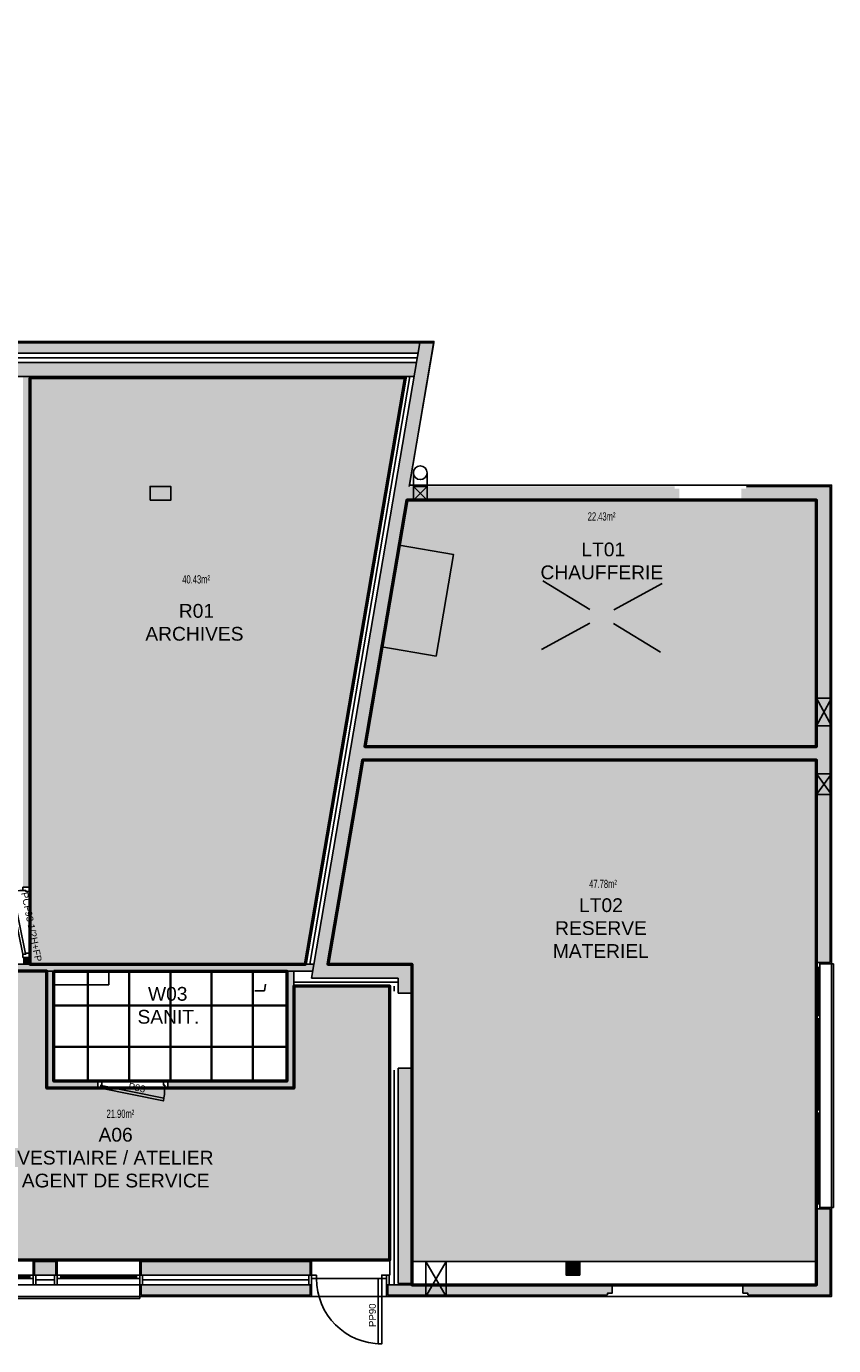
# Model space of a CAD drawing. Header units: millimetres. Extents: x -5134.9 to -5068.1, y -904.9 to -856.8.
# Tile 14 of 14: x -5079.9 to -5068.1, y -881.6 to -862.4. Entities that reach past the tile are written whole.
import ezdxf

# ---------------------------------------------------------------- set-up
doc = ezdxf.new("R2010")
doc.units = ezdxf.units.MM
doc.linetypes.add('CACHE', pattern=[9.524999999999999, 6.35, -3.175])
for name, color, linetype in [('D-CLDIST', 3, 'Continuous'), ('D-CLDOUB', 2, 'Continuous'), ('D-ISOLAT', 104, 'Continuous'), ('H-CLOISON', 20, 'Continuous'), ('H-PAROIS', 9, 'Continuous'), ('O-MENUISEXT', 1, 'Continuous'), ('O-MENUISINT', 6, 'Continuous'), ('P-PLAF. PLACO', 60, 'Continuous'), ('R-TEXTE2', 1, 'Continuous'), ('S-ELTVUS', 195, 'Continuous'), ('S-MACON', 4, 'Continuous'), ('T-DIVERS', 52, 'Continuous'), ('T-TEXTE SURFACE', 31, 'Continuous'), ('V-ENDUIT', 3, 'Continuous')]:
    doc.layers.add(name, color=color, linetype=linetype)
doc.layers.add('H-FX PLAF 2', color=51, linetype='Continuous', lineweight=35)
doc.layers.add('SU-SURHAB', color=21, linetype='Continuous', lineweight=50, plot=False)
doc.layers.add('SU-SURHOB', color=225, linetype='Continuous', plot=False)
doc.styles.add('AAP Fort', font='swiss.ttf')
doc.styles.add('COTATION', font='arial.ttf', dxfattribs={"width": 0.6})
doc.linetypes.add('ISOLATION', pattern='A,0.00254,-2.54,[134,ltypeshp.shx,S=2.54,R=0,X=-2.54,Y=0],-5.08,[134,ltypeshp.shx,S=2.54,R=180,X=2.54,Y=0],-2.54', length=10.16254)

# ---------------------------------------------------------------- blocks, each defined once
blk = doc.blocks.new('PORTE 90 CLOIS 12 SEMI FERMEE')
blk.add_lwpolyline([(-2, -1.040405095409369e-09), (-2, -6.000000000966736), (-8.000000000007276, -6.000000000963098), (-8, -4.500000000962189), (-12, -4.500000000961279), (-12.00000000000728, -1.033129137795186e-09), (-2.000000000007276, 9.663381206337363e-13)])
for points in [[(-8.081511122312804, -5.303395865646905), (-12, -4.500000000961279), (-30.67895385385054, -95.60486640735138), (-26.76046497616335, -96.40826227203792)], [(-2.000000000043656, -96.00000000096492), (-2.000000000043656, -102.0000000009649), (-12.00000000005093, -102.0000000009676), (-12.00000000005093, -97.50000000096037), (-8.000000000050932, -97.5000000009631), (-8.000000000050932, -96.00000000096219)]]:
    blk.add_lwpolyline(points, close=True)
at = {"ltscale": 25}
blk.add_arc((-12, -4.500000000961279), 92.99999999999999, 258.4133913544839, 270, dxfattribs=at)
blk = doc.blocks.new('Pext_90')
for points in [[(-7, 0), (-12.00000000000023, 0), (-12.00000000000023, 95), (-7, 95)], [(-102.0000000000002, -5), (-109.0000000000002, -5), (-109.0000000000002, 0), (-102.0000000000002, 0)], [(0, -5), (-7, -5), (-7, 0), (0, 0)]]:
    blk.add_lwpolyline(points, close=True)
blk.add_arc((-7, 0), 95, 90, 180)

msp = doc.modelspace()

# ---------------------------------------------------------------- hatches: boundary and pattern name
at = {"layer": 'H-CLOISON'}
for points in [[(-5079.817951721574, -867.5199580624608), (-5079.917951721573, -867.519958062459), (-5079.917951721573, -874.948521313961), (-5079.817951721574, -874.9485213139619)], [(-5075.701652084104, -876.1680631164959), (-5075.684684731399, -876.0685213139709), (-5080.197951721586, -876.0685213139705), (-5080.197951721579, -876.1685213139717)], [(-5079.467951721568, -876.1685213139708), (-5079.567951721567, -876.1685213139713), (-5079.567951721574, -877.7685213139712), (-5079.467951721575, -877.7685213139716)], [(-5075.977951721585, -876.1685213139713), (-5076.077951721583, -876.1685213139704), (-5076.077951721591, -877.7685213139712), (-5075.977951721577, -877.7685213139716)], [(-5078.830451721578, -877.7685213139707), (-5079.567951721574, -877.7685213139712), (-5079.567951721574, -877.8685213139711), (-5078.830451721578, -877.8685213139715)], [(-5075.977951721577, -877.7685213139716), (-5077.810451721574, -877.7685213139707), (-5077.810451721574, -877.8685213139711), (-5075.977951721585, -877.8685213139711)]]:
    msp.add_hatch(color=256, dxfattribs=at).paths.add_polyline_path(points)
msp.add_hatch(color=256, dxfattribs=at).paths.add_polyline_path([(-5079.817951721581, -876.0685213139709), (-5079.817951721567, -875.9685213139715), (-5079.917951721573, -875.9685213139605), (-5079.917951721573, -876.0685213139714)], flags=17)
at = {"layer": 'H-PAROIS', "true_color": 0x002f5f}
h = msp.add_hatch(color=158, dxfattribs=at)
h.dxf.hatch_style = 1
h.paths.add_polyline_path([(-5074.941704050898, -872.8999580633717), (-5074.331476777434, -869.319958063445), (-5070.367317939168, -869.3199580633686), (-5070.367317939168, -869.1499580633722), (-5070.437317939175, -869.1499580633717), (-5070.437317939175, -869.1199580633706), (-5074.297385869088, -869.1199580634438), (-5073.990567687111, -867.319958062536), (-5073.941135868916, -867.0299580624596), (-5074.144020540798, -867.029958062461), (-5074.193452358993, -867.3199580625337), (-5082.337951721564, -867.3199580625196), (-5082.337951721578, -867.5199580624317), (-5074.227543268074, -867.519958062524), (-5075.718775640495, -876.2685213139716), (-5074.457951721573, -876.2685213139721), (-5074.457951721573, -876.4885213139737), (-5074.257951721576, -876.4885213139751), (-5074.257951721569, -876.0685213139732), (-5075.481800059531, -876.0685213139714), (-5074.975794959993, -873.0999580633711), (-5068.37231793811, -873.099958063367), (-5068.372317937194, -876.0485213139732), (-5068.172317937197, -876.0485213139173), (-5068.172317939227, -869.1199580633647), (-5069.397317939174, -869.1199580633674), (-5069.397317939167, -869.1499580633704), (-5069.467317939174, -869.1499580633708), (-5069.467317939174, -869.3199580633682), (-5068.372317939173, -869.3199580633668), (-5068.372317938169, -872.8999580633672)])
h = msp.add_hatch(color=158, dxfattribs=at)
h.dxf.hatch_style = 1
h.paths.add_polyline_path([(-5074.169588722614, -867.1799580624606), (-5074.144020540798, -867.029958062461), (-5082.337951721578, -867.0299580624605), (-5082.337951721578, -867.1799580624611)])
h = msp.add_hatch(color=158, dxfattribs=at)
h.dxf.hatch_style = 1
h.paths.add_polyline_path([(-5078.067951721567, -869.119958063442), (-5078.067951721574, -869.3199580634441), (-5077.767951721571, -869.3199580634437), (-5077.767951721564, -869.119958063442)], flags=17)
h = msp.add_hatch(color=158, dxfattribs=at)
h.dxf.hatch_style = 1
h.paths.add_polyline_path([(-5074.457951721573, -880.7085213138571), (-5074.257951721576, -880.7085213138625), (-5074.257951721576, -877.5785213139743), (-5074.457951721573, -877.5785213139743)])
h = msp.add_hatch(color=158, dxfattribs=at)
h.dxf.hatch_style = 1
h.paths.add_polyline_path([(-5068.372317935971, -880.728521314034), (-5068.172317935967, -880.7285213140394), (-5068.1723179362, -879.6235213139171), (-5068.372317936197, -879.6235213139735)])
h = msp.add_hatch(color=158, dxfattribs=at)
h.dxf.hatch_style = 1
h.paths.add_polyline_path([(-5079.43795172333, -880.5885213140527), (-5079.437951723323, -880.3885213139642), (-5079.747951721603, -880.3885213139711), (-5079.747951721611, -880.5885213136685)])
h = msp.add_hatch(color=158, dxfattribs=at)
h.dxf.hatch_style = 1
h.paths.add_polyline_path([(-5075.737951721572, -880.5885213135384), (-5075.737951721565, -880.3885213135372), (-5078.197951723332, -880.3885213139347), (-5078.197951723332, -880.5885213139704)])
h = msp.add_hatch(color=158, dxfattribs=at)
h.dxf.hatch_style = 1
h.paths.add_polyline_path([(-5071.815134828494, -880.388521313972), (-5072.015134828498, -880.3885213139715), (-5072.015134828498, -880.5885213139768), (-5071.815134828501, -880.5885213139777)])
h = msp.add_hatch(color=158, dxfattribs=at)
h.dxf.hatch_style = 1
h.paths.add_polyline_path([(-5075.73795172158, -880.8785213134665), (-5075.73795172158, -880.7285213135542), (-5078.197951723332, -880.7285213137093), (-5078.197951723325, -880.8785213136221)])
h = msp.add_hatch(color=158, dxfattribs=at)
h.dxf.hatch_style = 1
h.paths.add_polyline_path([(-5071.412317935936, -880.8785213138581), (-5071.412317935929, -880.848521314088), (-5071.342317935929, -880.8485213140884), (-5071.342317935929, -880.728521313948), (-5074.607951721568, -880.7285213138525), (-5074.607951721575, -880.8785213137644)])
h = msp.add_hatch(color=158, dxfattribs=at)
h.dxf.hatch_style = 1
h.paths.add_polyline_path([(-5068.172317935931, -880.8785213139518), (-5068.172317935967, -880.7285213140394), (-5069.442317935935, -880.7285213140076), (-5069.442317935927, -880.8485213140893), (-5069.372317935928, -880.8485213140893), (-5069.372317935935, -880.8785213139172)])
at = {"layer": 'P-PLAF. PLACO'}
h = msp.add_hatch(color=253, dxfattribs=at)
h.dxf.hatch_style = 1
h.paths.add_polyline_path([(-5075.804684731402, -876.0685213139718), (-5074.350953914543, -867.5399580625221), (-5079.817953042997, -867.5399580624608), (-5079.817951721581, -876.0685213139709)])
h = msp.add_hatch(color=253, dxfattribs=at)
h.dxf.hatch_style = 1
h.paths.add_polyline_path([(-5068.372317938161, -872.899958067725), (-5068.37231793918, -869.3199580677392), (-5070.437317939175, -869.3199580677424), (-5074.331476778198, -869.3199580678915), (-5074.941704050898, -872.8999580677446)])
h = msp.add_hatch(color=253, dxfattribs=at)
h.dxf.hatch_style = 1
h.paths.add_polyline_path([(-5068.37231793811, -873.099958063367), (-5074.975794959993, -873.0999580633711), (-5075.481800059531, -876.0685213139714), (-5074.257951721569, -876.0685213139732), (-5074.257951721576, -880.3885213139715), (-5068.372317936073, -880.3885213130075)])
h = msp.add_hatch(color=253, dxfattribs=at)
h.dxf.hatch_style = 1
h.paths.add_polyline_path([(-5074.577951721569, -876.388521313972), (-5075.977951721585, -876.3885213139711), (-5075.977951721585, -877.8685213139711), (-5079.567951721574, -877.8685213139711), (-5079.567951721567, -876.1685213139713), (-5081.317951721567, -876.1685213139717), (-5081.317951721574, -880.3685213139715), (-5074.577951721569, -880.3685213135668)])

# ---------------------------------------------------------------- linework, layer by layer
at = {"layer": 'D-CLDIST'}
for p, q in [((-5079.817951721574, -867.5199580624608), (-5079.817951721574, -874.9485213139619)), ((-5080.197951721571, -876.0685213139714), (-5075.684684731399, -876.0685213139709)), ((-5079.817951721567, -875.9685213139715), (-5079.817951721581, -876.0685213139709)), ((-5080.197951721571, -876.1685213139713), (-5076.077951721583, -876.1685213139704)), ((-5079.567951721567, -876.1685213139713), (-5079.567951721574, -877.8685213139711)), ((-5079.467951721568, -876.1685213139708), (-5079.467951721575, -877.7685213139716)), ((-5076.077951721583, -876.1685213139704), (-5075.701652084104, -876.1680631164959)), ((-5076.077951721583, -876.1685213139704), (-5076.077951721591, -877.7685213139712)), ((-5075.977951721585, -876.1685213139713), (-5075.977951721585, -877.8685213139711)), ((-5078.830451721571, -877.7685213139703), (-5079.467951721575, -877.7685213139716)), ((-5076.077951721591, -877.7685213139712), (-5077.810451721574, -877.7685213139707)), ((-5078.830451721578, -877.8685213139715), (-5079.567951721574, -877.8685213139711)), ((-5075.977951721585, -877.8685213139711), (-5077.810451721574, -877.8685213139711))]:
    msp.add_line(p, q, dxfattribs=at)
at = {"layer": 'D-CLDOUB'}
for p, q in [((-5074.350952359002, -867.5399580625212), (-5079.817951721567, -867.5399580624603)), ((-5075.804684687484, -876.068521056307), (-5074.350953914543, -867.5399580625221)), ((-5078.66795172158, -876.3685213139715), (-5078.667951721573, -876.1685213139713)), ((-5079.467951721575, -876.3685213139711), (-5078.66795172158, -876.3685213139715)), ((-5076.543477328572, -876.4567043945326), (-5076.404301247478, -876.4567043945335)), ((-5076.404301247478, -876.4567043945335), (-5076.387202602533, -876.3563923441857)), ((-5075.977951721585, -876.3885213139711), (-5074.577951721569, -876.388521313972)), ((-5074.577951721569, -876.388521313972), (-5074.577951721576, -876.4885213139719)), ((-5074.577951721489, -877.6085213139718), (-5074.577951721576, -880.5885213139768)), ((-5079.417951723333, -880.3685213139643), (-5079.7679517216, -880.3685213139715)), ((-5079.7679517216, -880.3685213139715), (-5079.7679517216, -880.5885213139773)), ((-5079.417951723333, -880.3685213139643), (-5079.417951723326, -880.5885213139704)), ((-5075.717951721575, -880.3685213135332), (-5078.217951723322, -880.3685213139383)), ((-5078.217951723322, -880.3685213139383), (-5078.217951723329, -880.58852131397)), ((-5075.717951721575, -880.3685213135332), (-5075.717951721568, -880.5885213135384)), ((-5074.587951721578, -880.5885213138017), (-5074.577951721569, -880.5885213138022))]:
    msp.add_line(p, q, dxfattribs=at)
at = {"layer": 'D-ISOLAT', "color": 32, "linetype": 'ISOLATION', "ltscale": 0.005}
for p, q in [((-5082.327951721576, -867.2499580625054), (-5074.181520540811, -867.2499580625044)), ((-5075.743819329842, -876.0685213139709), (-5074.286677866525, -867.5199580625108)), ((-5075.977951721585, -876.3285213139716), (-5074.457951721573, -876.328521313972)), ((-5074.517951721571, -876.3885213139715), (-5074.517951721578, -876.4585213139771)), ((-5074.517951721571, -877.6085213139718), (-5074.517951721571, -880.7285213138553)), ((-5079.467951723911, -880.6585213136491), (-5079.717951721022, -880.6585213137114)), ((-5075.766775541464, -880.6585213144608), (-5078.167951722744, -880.6585213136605))]:
    msp.add_line(p, q, dxfattribs=at)
at = {"layer": 'H-FX PLAF 2', "linetype": 'CACHE'}
for p, q in [((-5078.97295172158, -877.7685213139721), (-5078.97295172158, -876.1685213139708)), ((-5078.372951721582, -877.7685213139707), (-5078.372951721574, -876.1685213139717)), ((-5077.772951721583, -877.7685213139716), (-5077.772951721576, -876.1685213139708)), ((-5077.17295172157, -877.7685213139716), (-5077.17295172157, -876.1685213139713)), ((-5076.572951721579, -877.7685213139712), (-5076.572951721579, -876.1685213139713)), ((-5076.077951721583, -876.6685213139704), (-5079.467951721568, -876.6685213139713)), ((-5076.077951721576, -877.2685213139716), (-5079.467951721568, -877.2685213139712))]:
    msp.add_line(p, q, dxfattribs=at)
msp.add_lwpolyline([(-5081.317951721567, -876.1685213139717), (-5079.567951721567, -876.1685213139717), (-5079.567951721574, -877.8685213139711), (-5075.977951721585, -877.8685213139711), (-5075.977951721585, -876.3885213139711), (-5074.577951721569, -876.388521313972), (-5074.577951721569, -880.3685213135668), (-5081.317951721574, -880.3685213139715), (-5081.317951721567, -876.1685213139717)], dxfattribs=at)
msp.add_lwpolyline([(-5079.467951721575, -877.7685213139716), (-5076.077951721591, -877.7685213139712), (-5076.077951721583, -876.1685213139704), (-5079.467951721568, -876.1685213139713)], close=True, dxfattribs=at)
at = {"layer": 'O-MENUISEXT'}
for p, q in [((-5068.322317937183, -876.0635213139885), (-5068.322317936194, -879.603521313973)), ((-5068.372317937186, -876.1135213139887), (-5068.372317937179, -879.5535213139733)), ((-5068.347317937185, -876.1135213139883), (-5068.34731793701, -876.813521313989)), ((-5068.347317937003, -876.8635213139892), (-5068.347317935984, -878.1835213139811)), ((-5068.34731793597, -878.2335213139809), (-5068.347317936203, -879.5535213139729)), ((-5079.767951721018, -880.638521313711), (-5080.967951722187, -880.6385213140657)), ((-5079.817951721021, -880.6135213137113), (-5080.917951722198, -880.6135213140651)), ((-5078.21795172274, -880.6385213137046), (-5079.417951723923, -880.6385213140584)), ((-5078.267951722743, -880.613521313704), (-5079.367951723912, -880.6135213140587)), ((-5079.727951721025, -880.7285213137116), (-5079.457951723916, -880.7285213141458))]:
    msp.add_line(p, q, dxfattribs=at)
for points in [[(-5068.322317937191, -876.0435213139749), (-5068.322317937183, -876.1135213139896), (-5068.372317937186, -876.1135213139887), (-5068.372317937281, -876.0435213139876)], [(-5068.322317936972, -876.8635213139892), (-5068.322317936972, -876.813521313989), (-5068.372317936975, -876.8135213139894), (-5068.372317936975, -876.8635213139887)], [(-5068.322317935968, -878.2335213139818), (-5068.322317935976, -878.1835213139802), (-5068.372317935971, -878.1835213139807), (-5068.372317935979, -878.2335213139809)], [(-5068.322317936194, -879.6235213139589), (-5068.322317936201, -879.5535213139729), (-5068.372317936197, -879.5535213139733), (-5068.372317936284, -879.6235213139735)], [(-5079.727951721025, -880.7285213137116), (-5081.007951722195, -880.7285213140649), (-5081.007951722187, -880.588521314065), (-5079.727951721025, -880.5885213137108)], [(-5079.767951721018, -880.638521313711), (-5079.817951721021, -880.6385213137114), (-5079.817951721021, -880.5885213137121), (-5079.767951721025, -880.5885213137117)], [(-5079.727951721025, -880.7285213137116), (-5079.727951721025, -880.5885213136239), (-5079.767951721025, -880.5885213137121), (-5079.767951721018, -880.7285213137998)], [(-5079.417951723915, -880.7285213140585), (-5079.417951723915, -880.58852131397), (-5079.457951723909, -880.5885213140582), (-5079.457951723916, -880.7285213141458)], [(-5078.177951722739, -880.7285213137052), (-5079.457951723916, -880.7285213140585), (-5079.457951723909, -880.5885213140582), (-5078.177951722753, -880.588521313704)], [(-5079.417951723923, -880.6385213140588), (-5079.367951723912, -880.6385213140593), (-5079.36795172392, -880.5885213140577), (-5079.417951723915, -880.5885213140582)], [(-5078.21795172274, -880.6385213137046), (-5078.267951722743, -880.638521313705), (-5078.267951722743, -880.5885213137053), (-5078.217951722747, -880.5885213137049)], [(-5078.177951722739, -880.7285213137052), (-5078.177951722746, -880.5885213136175), (-5078.217951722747, -880.5885213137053), (-5078.21795172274, -880.7285213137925)], [(-5075.717951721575, -880.7285213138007), (-5075.717951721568, -880.5885213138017), (-5075.757951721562, -880.5885213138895), (-5075.757951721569, -880.7285213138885)], [(-5074.587951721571, -880.7285213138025), (-5074.587951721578, -880.5885213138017), (-5074.627951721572, -880.5885213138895), (-5074.627951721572, -880.7285213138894)]]:
    msp.add_lwpolyline(points, close=True, dxfattribs=at)
at = {"layer": 'P-PLAF. PLACO', "color": 253}
for points in [[(-5079.817951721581, -876.0685213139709), (-5079.817953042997, -867.5399580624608), (-5074.350953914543, -867.5399580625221), (-5075.804684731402, -876.0685213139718), (-5079.817951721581, -876.0685213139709)], [(-5075.481800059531, -876.0685213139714), (-5074.975794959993, -873.0999580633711), (-5068.37231793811, -873.099958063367), (-5068.372317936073, -880.3885213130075), (-5074.257951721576, -880.3885213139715), (-5074.257951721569, -876.0685213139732), (-5075.481800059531, -876.0685213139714)]]:
    msp.add_lwpolyline(points, dxfattribs=at)
for points in [[(-5079.817953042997, -867.5399580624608), (-5079.817951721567, -876.0685216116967), (-5075.804684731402, -876.0685216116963), (-5074.350953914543, -867.5399580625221), (-5079.817953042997, -867.5399580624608)], [(-5074.331476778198, -869.3199580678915), (-5074.331476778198, -869.3199580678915), (-5074.331476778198, -869.3199580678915), (-5074.941704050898, -872.8999580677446), (-5068.372317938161, -872.899958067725), (-5068.37231793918, -869.3199580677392), (-5070.437317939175, -869.3199580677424)]]:
    msp.add_lwpolyline(points, close=True, dxfattribs=at)
at = {"layer": 'S-ELTVUS'}
for p, q in [((-5072.35189123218, -870.4944735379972), (-5071.667247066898, -870.9083121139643)), ((-5071.320694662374, -870.915657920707), (-5070.619129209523, -870.5312025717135)), ((-5072.373042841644, -871.4923409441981), (-5071.671477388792, -871.1078855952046)), ((-5071.324924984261, -871.1152314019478), (-5070.640280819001, -871.5290699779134)), ((-5068.152317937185, -876.0635213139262), (-5068.122317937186, -876.0635213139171, 0.02999999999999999)), ((-5068.122317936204, -879.6035213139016, 0.02999999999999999), (-5068.122317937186, -876.0635213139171, 0.02999999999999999)), ((-5068.152317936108, -879.6035213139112), (-5068.122317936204, -879.603521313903, 0.02999999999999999)), ((-5079.767951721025, -880.3685213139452), (-5080.967951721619, -880.3685213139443)), ((-5078.217951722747, -880.3685213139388), (-5079.417951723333, -880.3685213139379)), ((-5075.647951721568, -880.6385213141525), (-5074.697951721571, -880.6385213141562)), ((-5078.217951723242, -880.9285213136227), (-5078.217951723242, -880.898521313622)), ((-5071.292317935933, -880.8985213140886), (-5069.49231793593, -880.8985213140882)), ((-5078.217951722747, -880.928521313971), (-5080.967951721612, -880.9285213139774)), ((-5078.217951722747, -880.928521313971), (-5078.217951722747, -880.928521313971))]:
    msp.add_line(p, q, dxfattribs=at)
msp.add_lwpolyline([(-5073.906553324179, -871.5881007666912), (-5073.6545068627, -870.1094281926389), (-5074.443132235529, -869.9750034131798), (-5074.695178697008, -871.4536759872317)], close=True, dxfattribs=at)
at = {"layer": 'S-MACON'}
for p, q in [((-5073.941135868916, -867.0299580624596), (-5082.337951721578, -867.0299580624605)), ((-5074.144020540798, -867.029958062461), (-5075.718775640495, -876.2685213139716)), ((-5073.941135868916, -867.0299580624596), (-5074.297385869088, -869.1199580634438)), ((-5074.169588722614, -867.1799580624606), (-5082.337951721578, -867.1799580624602)), ((-5074.193452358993, -867.3199580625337), (-5082.337951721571, -867.3199580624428)), ((-5074.227543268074, -867.519958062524), (-5082.337951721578, -867.5199580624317)), ((-5069.39231793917, -869.1199580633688), (-5068.172317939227, -869.1199580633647)), ((-5068.172317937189, -876.0435213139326), (-5068.172317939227, -869.1199580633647)), ((-5074.331476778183, -869.319958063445), (-5074.941704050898, -872.8999580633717)), ((-5074.331476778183, -869.319958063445), (-5070.362317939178, -869.3199580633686)), ((-5068.372317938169, -872.8999580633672), (-5068.372317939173, -869.3199580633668)), ((-5074.941704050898, -872.8999580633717), (-5068.372317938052, -872.8999580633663)), ((-5074.975794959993, -873.0999580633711), (-5075.481800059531, -876.0685213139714)), ((-5074.975794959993, -873.0999580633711), (-5068.372317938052, -873.0999580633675)), ((-5068.372317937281, -876.0435213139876), (-5068.37231793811, -873.099958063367)), ((-5075.481800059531, -876.0685213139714), (-5074.257951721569, -876.0685213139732)), ((-5074.257951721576, -876.4885213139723), (-5074.257951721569, -876.0685213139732)), ((-5068.372317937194, -876.0435213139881), (-5068.172317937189, -876.0435213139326)), ((-5075.718775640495, -876.2685213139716), (-5074.457951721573, -876.2685213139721)), ((-5074.457951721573, -876.2685213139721), (-5074.457951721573, -876.4885213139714)), ((-5074.257951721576, -876.4885213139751), (-5074.457951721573, -876.4885213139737)), ((-5074.457951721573, -877.5785213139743), (-5074.457951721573, -880.7085213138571)), ((-5074.457951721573, -877.5785213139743), (-5074.257951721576, -877.5785213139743)), ((-5074.257951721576, -880.7085213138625), (-5074.257951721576, -877.5785213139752)), ((-5068.372317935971, -880.728521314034), (-5068.372317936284, -879.6235213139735)), ((-5068.372317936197, -879.6235213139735), (-5068.1723179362, -879.6235213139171)), ((-5068.172317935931, -880.8785213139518), (-5068.1723179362, -879.6235213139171)), ((-5079.437951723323, -880.3885213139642), (-5079.747951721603, -880.3885213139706)), ((-5079.747951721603, -880.3885213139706), (-5079.747951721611, -880.5885213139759)), ((-5079.437951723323, -880.3885213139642), (-5079.43795172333, -880.5885213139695)), ((-5075.737951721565, -880.3885213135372), (-5078.197951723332, -880.3885213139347)), ((-5078.197951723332, -880.3885213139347), (-5078.197951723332, -880.58852131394)), ((-5075.737951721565, -880.3885213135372), (-5075.737951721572, -880.5885213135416)), ((-5079.43795172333, -880.5885213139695), (-5079.747951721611, -880.5885213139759)), ((-5075.737951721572, -880.5885213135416), (-5078.197951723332, -880.58852131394)), ((-5074.257951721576, -880.7085213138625), (-5074.457951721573, -880.7085213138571)), ((-5075.73795172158, -880.7285213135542), (-5078.197951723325, -880.7285213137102)), ((-5078.197951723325, -880.7285213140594), (-5078.197951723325, -880.8785213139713)), ((-5075.73795172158, -880.8785213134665), (-5078.197951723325, -880.8785213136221)), ((-5075.737951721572, -880.7285213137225), (-5075.73795172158, -880.8785213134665)), ((-5071.342317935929, -880.7285213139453), (-5074.607951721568, -880.7285213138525)), ((-5074.607951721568, -880.7285213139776), (-5074.607951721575, -880.8785213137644)), ((-5071.412317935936, -880.8785213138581), (-5074.607951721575, -880.8785213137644)), ((-5068.372317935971, -880.728521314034), (-5069.442317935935, -880.7285213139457)), ((-5068.172317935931, -880.8785213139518), (-5069.372317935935, -880.8785213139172))]:
    msp.add_line(p, q, dxfattribs=at)
for points in [[(-5078.067951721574, -869.3199580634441), (-5077.767951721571, -869.3199580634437), (-5077.767951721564, -869.119958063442), (-5078.067951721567, -869.119958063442)], [(-5072.015134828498, -880.3885213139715), (-5071.815134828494, -880.388521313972), (-5071.815134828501, -880.5885213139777), (-5072.015134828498, -880.5885213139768)]]:
    msp.add_lwpolyline(points, close=True, dxfattribs=at)
for points in [[(-5071.412317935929, -880.8735213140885), (-5071.412317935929, -880.848521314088), (-5071.342317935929, -880.8485213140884), (-5071.342317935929, -880.7285213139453)], [(-5069.372317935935, -880.8735213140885), (-5069.372317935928, -880.8485213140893), (-5069.442317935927, -880.8485213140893), (-5069.442317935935, -880.7285213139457)]]:
    msp.add_lwpolyline(points, dxfattribs=at)
at = {"layer": 'SU-SURHAB'}
for points in [[(-5079.817953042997, -867.5399580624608), (-5079.817951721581, -876.0685213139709), (-5075.804684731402, -876.0685213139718), (-5074.350952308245, -867.5399580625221), (-5079.817953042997, -867.5399580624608)], [(-5074.331476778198, -869.3199580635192), (-5074.331476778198, -869.3199580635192), (-5074.331476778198, -869.3199580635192), (-5074.941704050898, -872.8999580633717), (-5068.372317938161, -872.8999580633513), (-5068.372317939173, -869.3199580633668), (-5070.462317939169, -869.31995806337)], [(-5075.0613279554, -873.6017516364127), (-5075.481800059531, -876.0685213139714), (-5074.257951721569, -876.0685213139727), (-5074.257951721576, -880.728521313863), (-5068.372317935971, -880.728521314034), (-5068.372317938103, -873.0999583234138), (-5074.975794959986, -873.0999583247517)], [(-5081.317951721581, -880.3685213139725), (-5074.577951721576, -880.3685213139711), (-5074.577951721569, -876.388521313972), (-5075.977951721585, -876.3885213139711), (-5075.977951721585, -877.8685213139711), (-5079.567951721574, -877.8685213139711), (-5079.567951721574, -876.1685215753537), (-5081.317951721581, -876.168521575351)], [(-5079.467951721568, -876.1685213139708), (-5076.077951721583, -876.1685213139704), (-5076.077951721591, -877.7685213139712), (-5079.467951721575, -877.7685213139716)]]:
    msp.add_lwpolyline(points, close=True, dxfattribs=at)
at = {"layer": 'SU-SURHOB'}
msp.add_lwpolyline([(-5109.988872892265, -879.7956902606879), (-5097.427953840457, -879.7956902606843), (-5097.42795384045, -894.0285216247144), (-5102.517953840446, -894.0285213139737), (-5102.517953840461, -904.9385213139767), (-5097.207953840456, -904.938521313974), (-5097.207953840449, -901.7985265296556), (-5091.947956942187, -901.7985213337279), (-5091.947953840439, -904.938521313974), (-5091.707953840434, -904.938521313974), (-5091.707953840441, -904.1685213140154), (-5074.29795172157, -904.1685213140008), (-5074.29795172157, -904.9385213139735), (-5074.057951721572, -904.938521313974), (-5074.057951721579, -891.6485213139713), (-5091.727953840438, -891.6485213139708), (-5091.727953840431, -880.8985213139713), (-5068.152317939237, -880.8985213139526), (-5068.152317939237, -869.0999580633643), (-5074.293976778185, -869.0999580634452), (-5073.937726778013, -867.0099580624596), (-5103.487958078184, -867.0099580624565), (-5103.487958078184, -862.4299580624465), (-5112.40266665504, -862.4299580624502)], dxfattribs=at)
at = {"layer": 'T-DIVERS'}
for p, q in [((-5074.236301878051, -869.1199580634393), (-5074.236301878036, -868.9199580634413)), ((-5074.036301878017, -869.1199580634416), (-5074.036301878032, -868.9199580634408))]:
    msp.add_line(p, q, dxfattribs=at)
at = {"layer": 'T-DIVERS', "linetype": 'CACHE'}
for p, q in [((-5074.236301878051, -869.1199580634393), (-5074.036301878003, -869.3199580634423)), ((-5074.036301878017, -869.1199580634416), (-5074.236301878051, -869.31995806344)), ((-5068.37231793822, -872.1999580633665), (-5068.152317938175, -872.5999580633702)), ((-5068.152317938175, -872.1999580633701), (-5068.372317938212, -872.5999580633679)), ((-5068.372317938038, -873.2999580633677), (-5068.152317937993, -873.5999580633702)), ((-5068.152317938, -873.29995806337), (-5068.372317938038, -873.599958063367)), ((-5073.757951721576, -880.388521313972), (-5074.057951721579, -880.8985213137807)), ((-5073.757951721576, -880.8985213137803), (-5074.057951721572, -880.388521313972))]:
    msp.add_line(p, q, dxfattribs=at)
for points in [[(-5074.236301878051, -869.31995806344), (-5074.036301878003, -869.3199580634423), (-5074.036301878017, -869.1199580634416), (-5074.236301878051, -869.1199580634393)], [(-5068.372317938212, -872.5999580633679), (-5068.152317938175, -872.5999580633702), (-5068.152317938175, -872.1999580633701), (-5068.37231793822, -872.1999580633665)], [(-5068.372317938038, -873.599958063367), (-5068.152317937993, -873.5999580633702), (-5068.152317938, -873.29995806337), (-5068.372317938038, -873.2999580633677)], [(-5074.057951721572, -880.388521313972), (-5074.057951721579, -880.8985213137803), (-5073.757951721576, -880.8985213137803), (-5073.757951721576, -880.3885213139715)]]:
    msp.add_lwpolyline(points, close=True, dxfattribs=at)
at = {"layer": 'T-DIVERS'}
msp.add_circle((-5074.13630187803, -868.9199580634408), 0.09999999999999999, dxfattribs=at)
at = {"layer": 'V-ENDUIT'}
for p, q in [((-5073.937726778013, -867.0099580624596), (-5082.357951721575, -867.0099580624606)), ((-5073.941135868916, -867.0299580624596), (-5073.937726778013, -867.0099580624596)), ((-5074.293976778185, -869.0999580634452), (-5070.407317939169, -869.0999580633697)), ((-5069.392317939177, -869.0999580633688), (-5068.152317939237, -869.0999580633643)), ((-5068.152317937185, -876.0635213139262), (-5068.152317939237, -869.0999580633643)), ((-5068.322317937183, -876.0635213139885), (-5068.152317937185, -876.0635213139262)), ((-5068.322317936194, -879.6035213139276), (-5068.152317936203, -879.6035213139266)), ((-5068.152317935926, -880.8985213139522), (-5068.152317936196, -879.603521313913)), ((-5078.217951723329, -880.7285213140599), (-5078.217951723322, -880.898521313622)), ((-5075.717951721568, -880.898521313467), (-5078.217951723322, -880.898521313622)), ((-5075.717951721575, -880.7285213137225), (-5075.717951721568, -880.898521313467)), ((-5074.627951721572, -880.728521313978), (-5074.627951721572, -880.8985213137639)), ((-5071.412317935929, -880.8985213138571), (-5074.627951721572, -880.8985213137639)), ((-5068.152317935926, -880.8985213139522), (-5069.372317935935, -880.8985213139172))]:
    msp.add_line(p, q, dxfattribs=at)

# ---------------------------------------------------------------- block references
at = {"layer": 'O-MENUISEXT', "xscale": -0.009999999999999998, "yscale": 0.009999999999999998, "zscale": 0.009999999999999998, "rotation": 180}
msp.add_blockref('Pext_90', (-5074.627951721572, -880.6385213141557), dxfattribs=at)
at = {"layer": 'O-MENUISINT', "yscale": 0.009999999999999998, "zscale": 0.009999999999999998}
for p, xscale, rotation in [((-5079.797951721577, -875.968521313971), -0.01, 180), ((-5078.830451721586, -877.7485213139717), 0.009999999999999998, 89.9999999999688)]:
    msp.add_blockref('PORTE 90 CLOIS 12 SEMI FERMEE', p, dxfattribs=dict(at, xscale=xscale, rotation=rotation))

# ---------------------------------------------------------------- texts
at = {"layer": 'O-MENUISEXT', "insert": (-5074.832110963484, -881.1719407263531), "char_height": 0.09999999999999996, "width": 0.8999999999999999, "attachment_point": 5, "rotation": 90.00000000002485, "style": 'AAP Fort'}
msp.add_mtext('PP90', dxfattribs=at)
at = {"layer": 'O-MENUISINT', "attachment_point": 5, "style": 'AAP Fort'}
for s, insert, char_height, width, rotation in [('PCF93 1/2H+FP', (-5079.793206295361, -875.5250894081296), 0.09999999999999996, 1.15329226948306, 281.5866086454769), ('P93', (-5078.25852188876, -877.8629637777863), 0.09999999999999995, 1.609714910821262, 348.4133913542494)]:
    msp.add_mtext(s, dxfattribs=dict(at, insert=insert, char_height=char_height, width=width, rotation=rotation))
at = {"layer": 'R-TEXTE2', "char_height": 0.2, "attachment_point": 4, "style": 'AAP Fort'}
for s, insert, width in [('\\pi0.55954;{\\fArial|b0|i0|c0|p34;LT01\\P\\pi-0.036031;CHAUFFERIE}', (-5072.351790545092, -870.2039021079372), 1.684145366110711), ('\\pi0.62243;{\\fArial|b0|i0|c0|p34;R01\\P\\pi0.13518;ARCHIVES}', (-5078.272097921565, -871.0971662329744), 1.684145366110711), ('\\pi0.84207;{\\fArial|b0|i0|c0|p34;\\P\\pi0.54125;LT02\\P\\pi0.19289;RESERVE \\P\\pi0.15878;MATERIEL}', (-5072.367540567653, -875.3754245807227), 1.684145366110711), ('\\pi0.56288;{\\fArial|b0|i0|c0|p34;W03\\P\\pi0.41029;SANIT.}', (-5078.661523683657, -876.6664078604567), 1.684145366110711), ('\\pi2.8279;{\\fArial|b0|i0|c0|p34;A06\\P\\pi1.644;VESTIAIRE / ATELIER\\P\\pi1.7114;AGENT DE SERVICE}', (-5081.645660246, -878.8813988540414), 6.140184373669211)]:
    msp.add_mtext(s, dxfattribs=dict(at, insert=insert, width=width))
at = {"layer": 'T-TEXTE SURFACE', "char_height": 0.12, "attachment_point": 1, "style": 'COTATION'}
for s, insert in [('22.43m²', (-5071.699902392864, -869.4960073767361)), ('40.43m²', (-5077.599406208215, -870.4108506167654)), ('47.78m²', (-5071.67903717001, -874.8393712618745)), ('21.90m²', (-5078.700879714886, -878.1819268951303))]:
    msp.add_mtext(s, dxfattribs=dict(at, insert=insert))

doc.saveas('drawing.dxf')
